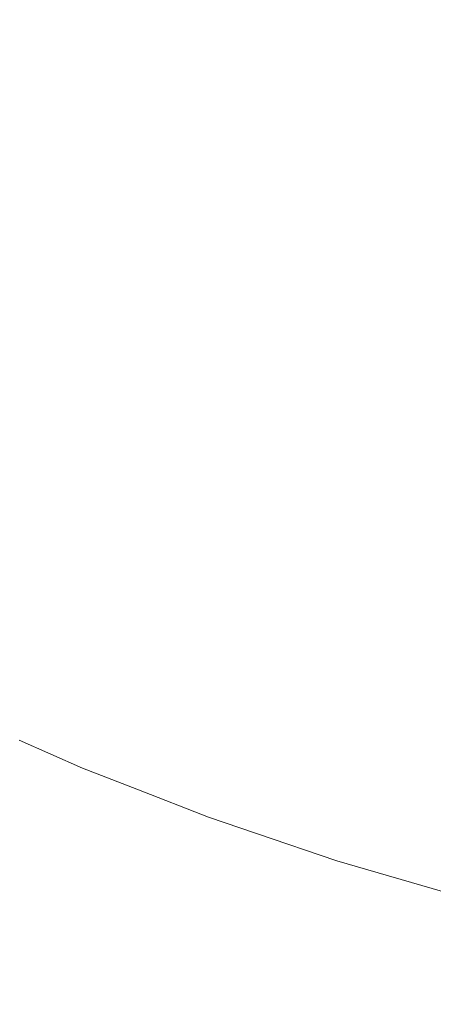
# Model space of a CAD drawing. Header units: centimetres. Extents: x -26 to 27.3, y -25.3 to -23.5.
# Tile 76 of 221: x -7.9981 to -7.9714, y -24.9599 to -24.8964. Entities that reach past the tile are written whole.
import ezdxf

# ---------------------------------------------------------------- set-up
doc = ezdxf.new("R2010")
doc.units = ezdxf.units.CM
doc.header["$LTSCALE"] = 2.54
doc.layers.add('Lucido design-1', color=7, linetype='Continuous')

# ---------------------------------------------------------------- blocks, each defined once
blk = doc.blocks.new('Gruppo-4-1')
at = {"color": 7, "linetype": 'Continuous', "lineweight": 9}
blk.add_3dface([(-25.917482, -23.559888, 1050.422055), (-25.917482, -25.159888, 1050.422055), (27.182518, -25.159888, 1050.422055), (27.182518, -23.559888, 1050.422055)], dxfattribs=at)
for points, invisible_edges in [([(-7.974113, -24.896608, 1050.009791), (-7.980023, -24.894008, 1050.009791), (-7.978458, -24.890652, 1050.011716), (-7.972696, -24.893187, 1050.011716)], 15), ([(-7.996756, -24.897194, 1050.003124), (-8.00267, -24.893606, 1050.003124), (-8.00083, -24.890718, 1050.00549), (-7.995044, -24.894229, 1050.00549)], 15), ([(-7.98911, -24.897484, 1050.00549), (-7.995044, -24.894229, 1050.00549), (-7.993282, -24.891178, 1050.007714), (-7.987483, -24.894359, 1050.007714)], 15), ([(-7.981551, -24.897285, 1050.007714), (-7.987483, -24.894359, 1050.007714), (-7.985814, -24.891152, 1050.009791), (-7.980023, -24.894008, 1050.009791)], 15), ([(-7.968096, -24.898948, 1050.009791), (-7.974113, -24.896608, 1050.009791), (-7.972696, -24.893187, 1050.011716), (-7.966829, -24.895469, 1050.011716)], 15), ([(-7.998416, -24.900069, 1050.00062), (-8.004453, -24.896406, 1050.00062), (-8.00267, -24.893606, 1050.003124), (-7.996756, -24.897194, 1050.003124)], 15), ([(-7.990691, -24.900521, 1050.003124), (-7.996756, -24.897194, 1050.003124), (-7.995044, -24.894229, 1050.00549), (-7.98911, -24.897484, 1050.00549)], 15), ([(-7.98304, -24.900477, 1050.00549), (-7.98911, -24.897484, 1050.00549), (-7.987483, -24.894359, 1050.007714), (-7.981551, -24.897285, 1050.007714)], 15), ([(-7.975497, -24.899948, 1050.007714), (-7.981551, -24.897285, 1050.007714), (-7.980023, -24.894008, 1050.009791), (-7.974113, -24.896608, 1050.009791)], 15), ([(-7.969332, -24.902346, 1050.007714), (-7.975497, -24.899948, 1050.007714), (-7.974113, -24.896608, 1050.009791), (-7.968096, -24.898948, 1050.009791)], 15), ([(-7.992224, -24.903466, 1050.00062), (-7.998416, -24.900069, 1050.00062), (-7.996756, -24.897194, 1050.003124), (-7.990691, -24.900521, 1050.003124)], 15), ([(-7.984487, -24.903581, 1050.003124), (-7.990691, -24.900521, 1050.003124), (-7.98911, -24.897484, 1050.00549), (-7.98304, -24.900477, 1050.00549)], 15), ([(-7.976845, -24.903203, 1050.00549), (-7.98304, -24.900477, 1050.00549), (-7.981551, -24.897285, 1050.007714), (-7.975497, -24.899948, 1050.007714)], 15), ([(-7.993706, -24.906314, 1049.997982), (-8.000021, -24.902849, 1049.997982), (-7.998416, -24.900069, 1050.00062), (-7.992224, -24.903466, 1050.00062)], 15), ([(-7.970537, -24.905656, 1050.00549), (-7.976845, -24.903203, 1050.00549), (-7.975497, -24.899948, 1050.007714), (-7.969332, -24.902346, 1050.007714)], 15), ([(-7.98589, -24.90659, 1050.00062), (-7.992224, -24.903466, 1050.00062), (-7.990691, -24.900521, 1050.003124), (-7.984487, -24.903581, 1050.003124)], 15), ([(-7.978156, -24.906367, 1050.003124), (-7.984487, -24.903581, 1050.003124), (-7.98304, -24.900477, 1050.00549), (-7.976845, -24.903203, 1050.00549)], 15), ([(-7.995136, -24.909059, 1049.995216), (-8.001569, -24.90553, 1049.995216), (-8.000021, -24.902849, 1049.997982), (-7.993706, -24.906314, 1049.997982)], 15), ([(-7.971708, -24.908874, 1050.003124), (-7.978156, -24.906367, 1050.003124), (-7.976845, -24.903203, 1050.00549), (-7.970537, -24.905656, 1050.00549)], 15), ([(-7.987247, -24.909499, 1049.997982), (-7.993706, -24.906314, 1049.997982), (-7.992224, -24.903466, 1050.00062), (-7.98589, -24.90659, 1050.00062)], 15), ([(-7.979426, -24.909434, 1050.00062), (-7.98589, -24.90659, 1050.00062), (-7.984487, -24.903581, 1050.003124), (-7.978156, -24.906367, 1050.003124)], 15), ([(-7.996307, -24.91131, 1049.992766), (-8.002837, -24.907728, 1049.992766), (-8.001569, -24.90553, 1049.995216), (-7.995136, -24.909059, 1049.995216)], 15), ([(-7.965158, -24.911097, 1050.003124), (-7.971708, -24.908874, 1050.003124), (-7.970537, -24.905656, 1050.00549), (-7.964129, -24.907832, 1050.00549)], 15), ([(-7.988555, -24.912304, 1049.995216), (-7.995136, -24.909059, 1049.995216), (-7.993706, -24.906314, 1049.997982), (-7.987247, -24.909499, 1049.997982)], 15), ([(-7.972844, -24.911994, 1050.00062), (-7.979426, -24.909434, 1050.00062), (-7.978156, -24.906367, 1050.003124), (-7.971708, -24.908874, 1050.003124)], 15), ([(-7.980655, -24.9124, 1049.997982), (-7.987247, -24.909499, 1049.997982), (-7.98589, -24.90659, 1050.00062), (-7.979426, -24.909434, 1050.00062)], 15), ([(-7.997632, -24.913855, 1049.989775), (-8.004272, -24.910212, 1049.989775), (-8.002837, -24.907728, 1049.992766), (-7.996307, -24.91131, 1049.992766)], 15), ([(-7.989628, -24.914604, 1049.992766), (-7.996307, -24.91131, 1049.992766), (-7.995136, -24.909059, 1049.995216), (-7.988555, -24.912304, 1049.995216)], 15), ([(-7.966157, -24.914264, 1050.00062), (-7.972844, -24.911994, 1050.00062), (-7.971708, -24.908874, 1050.003124), (-7.965158, -24.911097, 1050.003124)], 15), ([(-7.981839, -24.91526, 1049.995216), (-7.988555, -24.912304, 1049.995216), (-7.987247, -24.909499, 1049.997982), (-7.980655, -24.9124, 1049.997982)], 15), ([(-7.973942, -24.91501, 1049.997982), (-7.980655, -24.9124, 1049.997982), (-7.979426, -24.909434, 1050.00062), (-7.972844, -24.911994, 1050.00062)], 15), ([(-7.998898, -24.916286, 1049.986671), (-8.005642, -24.912586, 1049.986671), (-8.004272, -24.910212, 1049.989775), (-7.997632, -24.913855, 1049.989775)], 15), ([(-7.99084, -24.917205, 1049.989775), (-7.997632, -24.913855, 1049.989775), (-7.996307, -24.91131, 1049.992766), (-7.989628, -24.914604, 1049.992766)], 15), ([(-7.967122, -24.917325, 1049.997982), (-7.973942, -24.91501, 1049.997982), (-7.972844, -24.911994, 1050.00062), (-7.966157, -24.914264, 1050.00062)], 15), ([(-7.98281, -24.917604, 1049.992766), (-7.989628, -24.914604, 1049.992766), (-7.988555, -24.912304, 1049.995216), (-7.981839, -24.91526, 1049.995216)], 15), ([(-7.975001, -24.917919, 1049.995216), (-7.981839, -24.91526, 1049.995216), (-7.980655, -24.9124, 1049.997982), (-7.973942, -24.91501, 1049.997982)], 15), ([(-7.991998, -24.919689, 1049.986671), (-7.998898, -24.916286, 1049.986671), (-7.997632, -24.913855, 1049.989775), (-7.99084, -24.917205, 1049.989775)], 15), ([(-7.983908, -24.920255, 1049.989775), (-7.99084, -24.917205, 1049.989775), (-7.989628, -24.914604, 1049.992766), (-7.98281, -24.917604, 1049.992766)], 15), ([(-7.975869, -24.920304, 1049.992766), (-7.98281, -24.917604, 1049.992766), (-7.981839, -24.91526, 1049.995216), (-7.975001, -24.917919, 1049.995216)], 15), ([(-7.968053, -24.920277, 1049.995216), (-7.975001, -24.917919, 1049.995216), (-7.973942, -24.91501, 1049.997982), (-7.967122, -24.917325, 1049.997982)], 15), ([(-7.9931, -24.922052, 1049.983458), (-8.000102, -24.918599, 1049.983458), (-7.998898, -24.916286, 1049.986671), (-7.991998, -24.919689, 1049.986671)], 15), ([(-7.984957, -24.922787, 1049.986671), (-7.991998, -24.919689, 1049.986671), (-7.99084, -24.917205, 1049.989775), (-7.983908, -24.920255, 1049.989775)], 15), ([(-7.97685, -24.923, 1049.989775), (-7.983908, -24.920255, 1049.989775), (-7.98281, -24.917604, 1049.992766), (-7.975869, -24.920304, 1049.992766)], 15), ([(-7.968816, -24.922698, 1049.992766), (-7.975869, -24.920304, 1049.992766), (-7.975001, -24.917919, 1049.995216), (-7.968053, -24.920277, 1049.995216)], 15), ([(-7.994144, -24.924291, 1049.980144), (-8.001243, -24.920791, 1049.980144), (-8.000102, -24.918599, 1049.983458), (-7.9931, -24.922052, 1049.983458)], 15), ([(-7.985955, -24.925196, 1049.983458), (-7.9931, -24.922052, 1049.983458), (-7.991998, -24.919689, 1049.986671), (-7.984957, -24.922787, 1049.986671)], 15), ([(-7.977787, -24.925575, 1049.986671), (-7.984957, -24.922787, 1049.986671), (-7.983908, -24.920255, 1049.989775), (-7.97685, -24.923, 1049.989775)], 15), ([(-7.969678, -24.925434, 1049.989775), (-7.97685, -24.923, 1049.989775), (-7.975869, -24.920304, 1049.992766), (-7.968816, -24.922698, 1049.992766)], 15), ([(-7.995129, -24.926402, 1049.976733), (-8.002318, -24.922857, 1049.976733), (-8.001243, -24.920791, 1049.980144), (-7.994144, -24.924291, 1049.980144)], 15), ([(-7.9869, -24.927478, 1049.980144), (-7.994144, -24.924291, 1049.980144), (-7.9931, -24.922052, 1049.983458), (-7.985955, -24.925196, 1049.983458)], 15), ([(-7.996052, -24.928382, 1049.973231), (-8.003327, -24.924795, 1049.973231), (-8.002318, -24.922857, 1049.976733), (-7.995129, -24.926402, 1049.976733)], 15), ([(-7.978679, -24.928025, 1049.983458), (-7.985955, -24.925196, 1049.983458), (-7.984957, -24.922787, 1049.986671), (-7.977787, -24.925575, 1049.986671)], 15), ([(-7.970503, -24.928048, 1049.986671), (-7.977787, -24.925575, 1049.986671), (-7.97685, -24.923, 1049.989775), (-7.969678, -24.925434, 1049.989775)], 15), ([(-7.987792, -24.929631, 1049.976733), (-7.995129, -24.926402, 1049.976733), (-7.994144, -24.924291, 1049.980144), (-7.9869, -24.927478, 1049.980144)], 15), ([(-7.996913, -24.930228, 1049.969646), (-8.004267, -24.926601, 1049.969646), (-8.003327, -24.924795, 1049.973231), (-7.996052, -24.928382, 1049.973231)], 15), ([(-7.979524, -24.930347, 1049.980144), (-7.9869, -24.927478, 1049.980144), (-7.985955, -24.925196, 1049.983458), (-7.978679, -24.928025, 1049.983458)], 15), ([(-7.971287, -24.930535, 1049.983458), (-7.978679, -24.928025, 1049.983458), (-7.977787, -24.925575, 1049.986671), (-7.970503, -24.928048, 1049.986671)], 15), ([(-7.99771, -24.931937, 1049.965983), (-8.005138, -24.928274, 1049.965983), (-8.004267, -24.926601, 1049.969646), (-7.996913, -24.930228, 1049.969646)], 15), ([(-7.988628, -24.931649, 1049.973231), (-7.996052, -24.928382, 1049.973231), (-7.995129, -24.926402, 1049.976733), (-7.987792, -24.929631, 1049.976733)], 15), ([(-7.980321, -24.932536, 1049.976733), (-7.987792, -24.929631, 1049.976733), (-7.9869, -24.927478, 1049.980144), (-7.979524, -24.930347, 1049.980144)], 15), ([(-7.97203, -24.932891, 1049.980144), (-7.979524, -24.930347, 1049.980144), (-7.978679, -24.928025, 1049.983458), (-7.971287, -24.930535, 1049.983458)], 15), ([(-7.998442, -24.933507, 1049.962249), (-8.005938, -24.92981, 1049.962249), (-8.005138, -24.928274, 1049.965983), (-7.99771, -24.931937, 1049.965983)], 15), ([(-7.989407, -24.933531, 1049.969646), (-7.996913, -24.930228, 1049.969646), (-7.996052, -24.928382, 1049.973231), (-7.988628, -24.931649, 1049.973231)], 15), ([(-7.981068, -24.934589, 1049.973231), (-7.988628, -24.931649, 1049.973231), (-7.987792, -24.929631, 1049.976733), (-7.980321, -24.932536, 1049.976733)], 15), ([(-7.990129, -24.935273, 1049.965983), (-7.99771, -24.931937, 1049.965983), (-7.996913, -24.930228, 1049.969646), (-7.989407, -24.933531, 1049.969646)], 15), ([(-7.97273, -24.935113, 1049.976733), (-7.980321, -24.932536, 1049.976733), (-7.979524, -24.930347, 1049.980144), (-7.97203, -24.932891, 1049.980144)], 15), ([(-7.964431, -24.935106, 1049.980144), (-7.97203, -24.932891, 1049.980144), (-7.971287, -24.930535, 1049.983458), (-7.963792, -24.932719, 1049.983458)], 15), ([(-7.990792, -24.936873, 1049.962249), (-7.998442, -24.933507, 1049.962249), (-7.99771, -24.931937, 1049.965983), (-7.990129, -24.935273, 1049.965983)], 15), ([(-7.981765, -24.936503, 1049.969646), (-7.989407, -24.933531, 1049.969646), (-7.988628, -24.931649, 1049.973231), (-7.981068, -24.934589, 1049.973231)], 15), ([(-7.973387, -24.937196, 1049.973231), (-7.981068, -24.934589, 1049.973231), (-7.980321, -24.932536, 1049.976733), (-7.97273, -24.935113, 1049.976733)], 15), ([(-7.965034, -24.937356, 1049.976733), (-7.97273, -24.935113, 1049.976733), (-7.97203, -24.932891, 1049.980144), (-7.964431, -24.935106, 1049.980144)], 15), ([(-7.991394, -24.938328, 1049.95845), (-7.999107, -24.934934, 1049.95845), (-7.998442, -24.933507, 1049.962249), (-7.990792, -24.936873, 1049.962249)], 15), ([(-7.982409, -24.938275, 1049.965983), (-7.990129, -24.935273, 1049.965983), (-7.989407, -24.933531, 1049.969646), (-7.981765, -24.936503, 1049.969646)], 15), ([(-7.991936, -24.939637, 1049.954592), (-7.999706, -24.936218, 1049.954592), (-7.999107, -24.934934, 1049.95845), (-7.991394, -24.938328, 1049.95845)], 15), ([(-7.974, -24.939139, 1049.969646), (-7.981765, -24.936503, 1049.969646), (-7.981068, -24.934589, 1049.973231), (-7.973387, -24.937196, 1049.973231)], 15), ([(-7.9656, -24.939466, 1049.973231), (-7.973387, -24.937196, 1049.973231), (-7.97273, -24.935113, 1049.976733), (-7.965034, -24.937356, 1049.976733)], 15), ([(-7.983002, -24.939902, 1049.962249), (-7.990792, -24.936873, 1049.962249), (-7.990129, -24.935273, 1049.965983), (-7.982409, -24.938275, 1049.965983)], 15), ([(-7.992417, -24.940797, 1049.950684), (-8.000237, -24.937356, 1049.950684), (-7.999706, -24.936218, 1049.954592), (-7.991936, -24.939637, 1049.954592)], 15), ([(-7.983541, -24.941382, 1049.95845), (-7.991394, -24.938328, 1049.95845), (-7.990792, -24.936873, 1049.962249), (-7.983002, -24.939902, 1049.962249)], 15), ([(-7.974567, -24.940937, 1049.965983), (-7.982409, -24.938275, 1049.965983), (-7.981765, -24.936503, 1049.969646), (-7.974, -24.939139, 1049.969646)], 15), ([(-7.992835, -24.941807, 1049.94673), (-8.000699, -24.938347, 1049.94673), (-8.000237, -24.937356, 1049.950684), (-7.992417, -24.940797, 1049.950684)], 15), ([(-7.966127, -24.941433, 1049.969646), (-7.974, -24.939139, 1049.969646), (-7.973387, -24.937196, 1049.973231), (-7.9656, -24.939466, 1049.973231)], 15), ([(-7.975087, -24.942589, 1049.962249), (-7.983002, -24.939902, 1049.962249), (-7.982409, -24.938275, 1049.965983), (-7.974567, -24.940937, 1049.965983)], 15), ([(-7.993191, -24.942666, 1049.942739), (-8.001092, -24.93919, 1049.942739), (-8.000699, -24.938347, 1049.94673), (-7.992835, -24.941807, 1049.94673)], 15), ([(-7.984025, -24.942713, 1049.954592), (-7.991936, -24.939637, 1049.954592), (-7.991394, -24.938328, 1049.95845), (-7.983541, -24.941382, 1049.95845)], 15), ([(-7.993484, -24.943373, 1049.938716), (-8.001415, -24.939883, 1049.938716), (-8.001092, -24.93919, 1049.942739), (-7.993191, -24.942666, 1049.942739)], 15), ([(-7.966615, -24.943255, 1049.965983), (-7.974567, -24.940937, 1049.965983), (-7.974, -24.939139, 1049.969646), (-7.966127, -24.941433, 1049.969646)], 15), ([(-7.993713, -24.943926, 1049.934669), (-8.001668, -24.940426, 1049.934669), (-8.001415, -24.939883, 1049.938716), (-7.993484, -24.943373, 1049.938716)], 15), ([(-7.984455, -24.943893, 1049.950684), (-7.992417, -24.940797, 1049.950684), (-7.991936, -24.939637, 1049.954592), (-7.984025, -24.942713, 1049.954592)], 15), ([(-7.975561, -24.944091, 1049.95845), (-7.983541, -24.941382, 1049.95845), (-7.983002, -24.939902, 1049.962249), (-7.975087, -24.942589, 1049.962249)], 15), ([(-7.99398, -24.944571, 1049.92653), (-8.001963, -24.941059, 1049.92653), (-8.001851, -24.940818, 1049.930605), (-7.993879, -24.944326, 1049.930605)], 15), ([(-7.993879, -24.944326, 1049.930605), (-8.001851, -24.940818, 1049.930605), (-8.001668, -24.940426, 1049.934669), (-7.993713, -24.943926, 1049.934669)], 15), ([(-7.984829, -24.944921, 1049.94673), (-7.992835, -24.941807, 1049.94673), (-7.992417, -24.940797, 1049.950684), (-7.984455, -24.943893, 1049.950684)], 15), ([(-7.994208, -24.945122, 1049.71211), (-8.002215, -24.941599, 1049.71211), (-8.002081, -24.941311, 1049.716095), (-7.994087, -24.944828, 1049.716095)], 15), ([(-7.994087, -24.944828, 1049.716095), (-8.002081, -24.941311, 1049.716095), (-8.002014, -24.941167, 1049.720083), (-7.994026, -24.944682, 1049.720083)], 15), ([(-7.99811, -24.942864, 1049.722055), (-7.994019, -24.944664, 1049.722055), (-7.994026, -24.944682, 1049.720083), (-8.002014, -24.941167, 1049.720083)], 14), ([(-7.994018, -24.944663, 1049.9226), (-8.002005, -24.941148, 1049.9226), (-8.001963, -24.941059, 1049.92653), (-7.99398, -24.944571, 1049.92653)], 15), ([(-8.002005, -24.941148, 1049.9226), (-7.994018, -24.944663, 1049.9226), (-7.994019, -24.944664, 1049.922055), (-7.99811, -24.942864, 1049.922055)], 11), ([(-7.975987, -24.945442, 1049.954592), (-7.984025, -24.942713, 1049.954592), (-7.983541, -24.941382, 1049.95845), (-7.975561, -24.944091, 1049.95845)], 15), ([(-7.967063, -24.944927, 1049.962249), (-7.975087, -24.942589, 1049.962249), (-7.974567, -24.940937, 1049.965983), (-7.966615, -24.943255, 1049.965983)], 15), ([(-7.994635, -24.946152, 1049.704179), (-8.002686, -24.942609, 1049.704179), (-8.002417, -24.942032, 1049.708136), (-7.994391, -24.945563, 1049.708136)], 15), ([(-7.994391, -24.945563, 1049.708136), (-8.002417, -24.942032, 1049.708136), (-8.002215, -24.941599, 1049.71211), (-7.994208, -24.945122, 1049.71211)], 15), ([(-7.985147, -24.945795, 1049.942739), (-7.993191, -24.942666, 1049.942739), (-7.992835, -24.941807, 1049.94673), (-7.984829, -24.944921, 1049.94673)], 15), ([(-7.99494, -24.946888, 1049.700245), (-8.003023, -24.943331, 1049.700245), (-8.002686, -24.942609, 1049.704179), (-7.994635, -24.946152, 1049.704179)], 15), ([(-7.985408, -24.946513, 1049.938716), (-7.993484, -24.943373, 1049.938716), (-7.993191, -24.942666, 1049.942739), (-7.985147, -24.945795, 1049.942739)], 15), ([(-7.976365, -24.94664, 1049.950684), (-7.984455, -24.943893, 1049.950684), (-7.984025, -24.942713, 1049.954592), (-7.975987, -24.945442, 1049.954592)], 15), ([(-7.967471, -24.946449, 1049.95845), (-7.975561, -24.944091, 1049.95845), (-7.975087, -24.942589, 1049.962249), (-7.967063, -24.944927, 1049.962249)], 15), ([(-7.995305, -24.94777, 1049.696342), (-8.003427, -24.944197, 1049.696342), (-8.003023, -24.943331, 1049.700245), (-7.99494, -24.946888, 1049.700245)], 15), ([(-7.994019, -24.944664, 1049.722055), (-7.99811, -24.942864, 1049.722055), (-7.99811, -24.942864, 1049.922055), (-7.994019, -24.944664, 1049.922055)], 10), ([(-7.985613, -24.947076, 1049.934669), (-7.993713, -24.943926, 1049.934669), (-7.993484, -24.943373, 1049.938716), (-7.985408, -24.946513, 1049.938716)], 15), ([(-7.985761, -24.947482, 1049.930605), (-7.993879, -24.944326, 1049.930605), (-7.993713, -24.943926, 1049.934669), (-7.985613, -24.947076, 1049.934669)], 15), ([(-7.976693, -24.947682, 1049.94673), (-7.984829, -24.944921, 1049.94673), (-7.984455, -24.943893, 1049.950684), (-7.976365, -24.94664, 1049.950684)], 15), ([(-7.995731, -24.948798, 1049.692475), (-8.003897, -24.945205, 1049.692475), (-8.003427, -24.944197, 1049.696342), (-7.995305, -24.94777, 1049.696342)], 15), ([(-7.994026, -24.944682, 1049.720083), (-7.994019, -24.944664, 1049.722055), (-7.990519, -24.946025, 1049.722055)], 9), ([(-7.990519, -24.946025, 1049.922055), (-7.994019, -24.944664, 1049.922055), (-7.994018, -24.944663, 1049.9226)], 10), ([(-7.994019, -24.944664, 1049.922055), (-7.990519, -24.946025, 1049.922055), (-7.990519, -24.946025, 1049.722055), (-7.994019, -24.944664, 1049.722055)], 10), ([(-7.985886, -24.947825, 1049.9226), (-7.994018, -24.944663, 1049.9226), (-7.99398, -24.944571, 1049.92653), (-7.985852, -24.947732, 1049.92653)], 15), ([(-7.994018, -24.944663, 1049.9226), (-7.985886, -24.947825, 1049.9226), (-7.985886, -24.947827, 1049.922055), (-7.990519, -24.946025, 1049.922055)], 11), ([(-7.985852, -24.947732, 1049.92653), (-7.99398, -24.944571, 1049.92653), (-7.993879, -24.944326, 1049.930605), (-7.985761, -24.947482, 1049.930605)], 15), ([(-7.967838, -24.947817, 1049.954592), (-7.975987, -24.945442, 1049.954592), (-7.975561, -24.944091, 1049.95845), (-7.967471, -24.946449, 1049.95845)], 15), ([(-7.996217, -24.949971, 1049.688652), (-8.004433, -24.946355, 1049.688652), (-8.003897, -24.945205, 1049.692475), (-7.995731, -24.948798, 1049.692475)], 15), ([(-7.986219, -24.948741, 1049.708136), (-7.994391, -24.945563, 1049.708136), (-7.994208, -24.945122, 1049.71211), (-7.986056, -24.948292, 1049.71211)], 15), ([(-7.986056, -24.948292, 1049.71211), (-7.994208, -24.945122, 1049.71211), (-7.994087, -24.944828, 1049.716095), (-7.985947, -24.947994, 1049.716095)], 15), ([(-7.985947, -24.947994, 1049.716095), (-7.994087, -24.944828, 1049.716095), (-7.994026, -24.944682, 1049.720083), (-7.985893, -24.947845, 1049.720083)], 15), ([(-7.990519, -24.946025, 1049.722055), (-7.985886, -24.947827, 1049.722055), (-7.985893, -24.947845, 1049.720083), (-7.994026, -24.944682, 1049.720083)], 14), ([(-7.976973, -24.948569, 1049.942739), (-7.985147, -24.945795, 1049.942739), (-7.984829, -24.944921, 1049.94673), (-7.976693, -24.947682, 1049.94673)], 15), ([(-7.986437, -24.94934, 1049.704179), (-7.994635, -24.946152, 1049.704179), (-7.994391, -24.945563, 1049.708136), (-7.986219, -24.948741, 1049.708136)], 15), ([(-7.977203, -24.949298, 1049.938716), (-7.985408, -24.946513, 1049.938716), (-7.985147, -24.945795, 1049.942739), (-7.976973, -24.948569, 1049.942739)], 15), ([(-7.968163, -24.94903, 1049.950684), (-7.976365, -24.94664, 1049.950684), (-7.975987, -24.945442, 1049.954592), (-7.967838, -24.947817, 1049.954592)], 15), ([(-7.996762, -24.951286, 1049.684879), (-8.005035, -24.947645, 1049.684879), (-8.004433, -24.946355, 1049.688652), (-7.996217, -24.949971, 1049.688652)], 15), ([(-7.986709, -24.950089, 1049.700245), (-7.99494, -24.946888, 1049.700245), (-7.994635, -24.946152, 1049.704179), (-7.986437, -24.94934, 1049.704179)], 15), ([(-7.985886, -24.947827, 1049.722055), (-7.990519, -24.946025, 1049.722055), (-7.990519, -24.946025, 1049.922055), (-7.985886, -24.947827, 1049.922055)], 10), ([(-7.977383, -24.94987, 1049.934669), (-7.985613, -24.947076, 1049.934669), (-7.985408, -24.946513, 1049.938716), (-7.977203, -24.949298, 1049.938716)], 15), ([(-7.987036, -24.950986, 1049.696342), (-7.995305, -24.94777, 1049.696342), (-7.99494, -24.946888, 1049.700245), (-7.986709, -24.950089, 1049.700245)], 15), ([(-7.977513, -24.950282, 1049.930605), (-7.985761, -24.947482, 1049.930605), (-7.985613, -24.947076, 1049.934669), (-7.977383, -24.94987, 1049.934669)], 15), ([(-7.968446, -24.950087, 1049.94673), (-7.976693, -24.947682, 1049.94673), (-7.976365, -24.94664, 1049.950684), (-7.968163, -24.94903, 1049.950684)], 15), ([(-7.997365, -24.952742, 1049.681161), (-8.005701, -24.949074, 1049.681161), (-8.005035, -24.947645, 1049.684879), (-7.996762, -24.951286, 1049.684879)], 15), ([(-7.987417, -24.952032, 1049.692475), (-7.995731, -24.948798, 1049.692475), (-7.995305, -24.94777, 1049.696342), (-7.987036, -24.950986, 1049.696342)], 15), ([(-7.977677, -24.950801, 1049.716095), (-7.985947, -24.947994, 1049.716095), (-7.985893, -24.947845, 1049.720083), (-7.977629, -24.95065, 1049.720083)], 15), ([(-7.985893, -24.947845, 1049.720083), (-7.985886, -24.947827, 1049.722055), (-7.982798, -24.948875, 1049.722055)], 9), ([(-7.982798, -24.948875, 1049.722055), (-7.977623, -24.950631, 1049.722055), (-7.977629, -24.95065, 1049.720083), (-7.985893, -24.947845, 1049.720083)], 14), ([(-7.977623, -24.95063, 1049.9226), (-7.985886, -24.947825, 1049.9226), (-7.985852, -24.947732, 1049.92653), (-7.977593, -24.950536, 1049.92653)], 15), ([(-7.985886, -24.947825, 1049.9226), (-7.977623, -24.95063, 1049.9226), (-7.977623, -24.950631, 1049.922055), (-7.982798, -24.948875, 1049.922055)], 11), ([(-7.982798, -24.948875, 1049.922055), (-7.985886, -24.947827, 1049.922055), (-7.985886, -24.947825, 1049.9226)], 10), ([(-7.985886, -24.947827, 1049.922055), (-7.982798, -24.948875, 1049.922055), (-7.982798, -24.948875, 1049.722055), (-7.985886, -24.947827, 1049.722055)], 10), ([(-7.977593, -24.950536, 1049.92653), (-7.985852, -24.947732, 1049.92653), (-7.985761, -24.947482, 1049.930605), (-7.977513, -24.950282, 1049.930605)], 15), ([(-7.968686, -24.950984, 1049.942739), (-7.976973, -24.948569, 1049.942739), (-7.976693, -24.947682, 1049.94673), (-7.968446, -24.950087, 1049.94673)], 15), ([(-7.977916, -24.95156, 1049.708136), (-7.986219, -24.948741, 1049.708136), (-7.986056, -24.948292, 1049.71211), (-7.977772, -24.951104, 1049.71211)], 15), ([(-7.977772, -24.951104, 1049.71211), (-7.986056, -24.948292, 1049.71211), (-7.985947, -24.947994, 1049.716095), (-7.977677, -24.950801, 1049.716095)], 15), ([(-7.998026, -24.954338, 1049.677507), (-8.006431, -24.950639, 1049.677507), (-8.005701, -24.949074, 1049.681161), (-7.997365, -24.952742, 1049.681161)], 15), ([(-7.987851, -24.953224, 1049.688652), (-7.996217, -24.949971, 1049.688652), (-7.995731, -24.948798, 1049.692475), (-7.987417, -24.952032, 1049.692475)], 15), ([(-7.978108, -24.952168, 1049.704179), (-7.986437, -24.94934, 1049.704179), (-7.986219, -24.948741, 1049.708136), (-7.977916, -24.95156, 1049.708136)], 15), ([(-7.977623, -24.950631, 1049.722055), (-7.982798, -24.948875, 1049.722055), (-7.982798, -24.948875, 1049.922055), (-7.977623, -24.950631, 1049.922055)], 10), ([(-7.968884, -24.951723, 1049.938716), (-7.977203, -24.949298, 1049.938716), (-7.976973, -24.948569, 1049.942739), (-7.968686, -24.950984, 1049.942739)], 15), ([(-7.978347, -24.952927, 1049.700245), (-7.986709, -24.950089, 1049.700245), (-7.986437, -24.94934, 1049.704179), (-7.978108, -24.952168, 1049.704179)], 15), ([(-7.969039, -24.952302, 1049.934669), (-7.977383, -24.94987, 1049.934669), (-7.977203, -24.949298, 1049.938716), (-7.968884, -24.951723, 1049.938716)], 15), ([(-7.988337, -24.954562, 1049.684879), (-7.996762, -24.951286, 1049.684879), (-7.996217, -24.949971, 1049.688652), (-7.987851, -24.953224, 1049.688652)], 15), ([(-7.978634, -24.953838, 1049.696342), (-7.987036, -24.950986, 1049.696342), (-7.986709, -24.950089, 1049.700245), (-7.978347, -24.952927, 1049.700245)], 15), ([(-7.96922, -24.952976, 1049.92653), (-7.977593, -24.950536, 1049.92653), (-7.977513, -24.950282, 1049.930605), (-7.969151, -24.952719, 1049.930605)], 15), ([(-7.969151, -24.952719, 1049.930605), (-7.977513, -24.950282, 1049.930605), (-7.977383, -24.94987, 1049.934669), (-7.969039, -24.952302, 1049.934669)], 15), ([(-7.998744, -24.956071, 1049.673921), (-8.007224, -24.952339, 1049.673921), (-8.006431, -24.950639, 1049.677507), (-7.998026, -24.954338, 1049.677507)], 15), ([(-7.978969, -24.954899, 1049.692475), (-7.987417, -24.952032, 1049.692475), (-7.987036, -24.950986, 1049.696342), (-7.978634, -24.953838, 1049.696342)], 15), ([(-7.969374, -24.953552, 1049.71211), (-7.977772, -24.951104, 1049.71211), (-7.977677, -24.950801, 1049.716095), (-7.969292, -24.953245, 1049.716095)], 15), ([(-7.969292, -24.953245, 1049.716095), (-7.977677, -24.950801, 1049.716095), (-7.977629, -24.95065, 1049.720083), (-7.969251, -24.953092, 1049.720083)], 15), ([(-7.977629, -24.95065, 1049.720083), (-7.977623, -24.950631, 1049.722055), (-7.97496, -24.951408, 1049.722055)], 9), ([(-7.97496, -24.951408, 1049.722055), (-7.969246, -24.953073, 1049.722055), (-7.969251, -24.953092, 1049.720083), (-7.977629, -24.95065, 1049.720083)], 14), ([(-7.969245, -24.953072, 1049.9226), (-7.977623, -24.95063, 1049.9226), (-7.977593, -24.950536, 1049.92653), (-7.96922, -24.952976, 1049.92653)], 15), ([(-7.977623, -24.95063, 1049.9226), (-7.969245, -24.953072, 1049.9226), (-7.969246, -24.953073, 1049.922055), (-7.97496, -24.951408, 1049.922055)], 11), ([(-7.97496, -24.951408, 1049.922055), (-7.977623, -24.950631, 1049.922055), (-7.977623, -24.95063, 1049.9226)], 10), ([(-7.977623, -24.950631, 1049.922055), (-7.97496, -24.951408, 1049.922055), (-7.97496, -24.951408, 1049.722055), (-7.977623, -24.950631, 1049.722055)], 10), ([(-7.988877, -24.956043, 1049.681161), (-7.997365, -24.952742, 1049.681161), (-7.996762, -24.951286, 1049.684879), (-7.988337, -24.954562, 1049.684879)], 15), ([(-7.969663, -24.954629, 1049.704179), (-7.978108, -24.952168, 1049.704179), (-7.977916, -24.95156, 1049.708136), (-7.969498, -24.954013, 1049.708136)], 15), ([(-7.969498, -24.954013, 1049.708136), (-7.977916, -24.95156, 1049.708136), (-7.977772, -24.951104, 1049.71211), (-7.969374, -24.953552, 1049.71211)], 15), ([(-7.969246, -24.953073, 1049.722055), (-7.97496, -24.951408, 1049.722055), (-7.97496, -24.951408, 1049.922055), (-7.969246, -24.953073, 1049.922055)], 10), ([(-7.97935, -24.956109, 1049.688652), (-7.987851, -24.953224, 1049.688652), (-7.987417, -24.952032, 1049.692475), (-7.978969, -24.954899, 1049.692475)], 15), ([(-7.969869, -24.955399, 1049.700245), (-7.978347, -24.952927, 1049.700245), (-7.978108, -24.952168, 1049.704179), (-7.969663, -24.954629, 1049.704179)], 15), ([(-7.989467, -24.957666, 1049.677507), (-7.998026, -24.954338, 1049.677507), (-7.997365, -24.952742, 1049.681161), (-7.988877, -24.956043, 1049.681161)], 15), ([(-7.979778, -24.957467, 1049.684879), (-7.988337, -24.954562, 1049.684879), (-7.987851, -24.953224, 1049.688652), (-7.97935, -24.956109, 1049.688652)], 15), ([(-7.970116, -24.956321, 1049.696342), (-7.978634, -24.953838, 1049.696342), (-7.978347, -24.952927, 1049.700245), (-7.969869, -24.955399, 1049.700245)], 15), ([(-7.970404, -24.957396, 1049.692475), (-7.978969, -24.954899, 1049.692475), (-7.978634, -24.953838, 1049.696342), (-7.970116, -24.956321, 1049.696342)], 15), ([(-7.990109, -24.959429, 1049.673921), (-7.998744, -24.956071, 1049.673921), (-7.998026, -24.954338, 1049.677507), (-7.989467, -24.957666, 1049.677507)], 15), ([(-7.980253, -24.95897, 1049.681161), (-7.988877, -24.956043, 1049.681161), (-7.988337, -24.954562, 1049.684879), (-7.979778, -24.957467, 1049.684879)], 15), ([(-7.970732, -24.958621, 1049.688652), (-7.97935, -24.956109, 1049.688652), (-7.978969, -24.954899, 1049.692475), (-7.970404, -24.957396, 1049.692475)], 15), ([(-7.9908, -24.961328, 1049.670411), (-7.999517, -24.957938, 1049.670411), (-7.998744, -24.956071, 1049.673921), (-7.990109, -24.959429, 1049.673921)], 15), ([(-7.980772, -24.960618, 1049.677507), (-7.989467, -24.957666, 1049.677507), (-7.988877, -24.956043, 1049.681161), (-7.980253, -24.95897, 1049.681161)], 15), ([(-7.971101, -24.959996, 1049.684879), (-7.979778, -24.957467, 1049.684879), (-7.97935, -24.956109, 1049.688652), (-7.970732, -24.958621, 1049.688652)], 15), ([(-7.99154, -24.963362, 1049.666981), (-8.000345, -24.959938, 1049.666981), (-7.999517, -24.957938, 1049.670411), (-7.9908, -24.961328, 1049.670411)], 15), ([(-7.981336, -24.962407, 1049.673921), (-7.990109, -24.959429, 1049.673921), (-7.989467, -24.957666, 1049.677507), (-7.980772, -24.960618, 1049.677507)], 15), ([(-7.971509, -24.961519, 1049.681161), (-7.980253, -24.95897, 1049.681161), (-7.979778, -24.957467, 1049.684879), (-7.971101, -24.959996, 1049.684879)], 15), ([(-7.971956, -24.963187, 1049.677507), (-7.980772, -24.960618, 1049.677507), (-7.980253, -24.95897, 1049.681161), (-7.971509, -24.961519, 1049.681161)], 15), ([(-7.981944, -24.964334, 1049.670411), (-7.9908, -24.961328, 1049.670411), (-7.990109, -24.959429, 1049.673921), (-7.981336, -24.962407, 1049.673921)], 15)]:
    blk.add_3dface(points, dxfattribs=dict(at, invisible_edges=invisible_edges))

msp = doc.modelspace()

# ---------------------------------------------------------------- block references
at = {"layer": 'Lucido design-1', "color": 7}
msp.add_blockref('Gruppo-4-1', (0, 0), dxfattribs=at)

doc.saveas('drawing.dxf')
